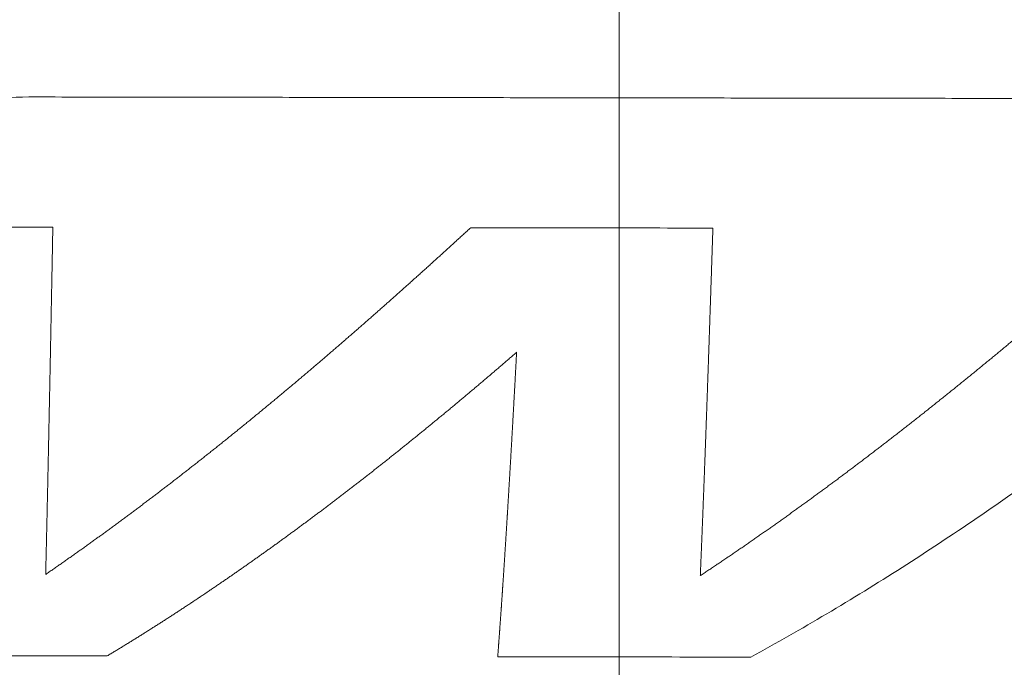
# Model space of a CAD drawing. Header units: millimetres. Extents: x 0 to 594, y 0 to 420.
# Tile 160 of 256: x 304.93 to 310.2, y 257.39 to 260.86. Entities that reach past the tile are written whole.
import ezdxf

# ---------------------------------------------------------------- set-up
doc = ezdxf.new("R2010")
doc.units = ezdxf.units.MM
doc.layers.add('1', color=7, linetype='Continuous', true_color=0xffffff)

msp = doc.modelspace()

# ---------------------------------------------------------------- linework, layer by layer
at = {"layer": '1', "color": 18, "linetype": 'Continuous', "lineweight": 13}
msp.add_line((308.1345, 346.4717), (308.1345, 246.0979), dxfattribs=at)
at = {"layer": '1', "color": 155, "linetype": 'Continuous', "lineweight": 13}
for points, knots in [([(305.0061, 257.0456), (304.916, 257.0458), (304.8255, 257.048), (304.6455, 257.0561), (304.5559, 257.0621), (304.379, 257.0779), (304.2917, 257.0878), (304.1202, 257.1115), (304.036, 257.1253), (303.8714, 257.1568), (303.7911, 257.1746), (303.6352, 257.2141), (303.5596, 257.2358), (303.4143, 257.2831), (303.3444, 257.3088), (303.2111, 257.364), (303.1475, 257.3935), (303.0274, 257.4564), (302.9708, 257.4897), (302.8648, 257.5599), (302.8153, 257.5968), (302.724, 257.6741), (302.682, 257.7144), (302.6056, 257.7983), (302.5712, 257.8419), (302.5101, 257.9318), (302.4833, 257.9782), (302.4375, 258.0737), (302.4184, 258.1228), (302.3879, 258.2232), (302.3765, 258.2746), (302.3614, 258.3793), (302.3577, 258.4326), (302.3579, 258.5409), (302.3619, 258.5958), (302.3776, 258.7067), (302.3892, 258.7627), (302.4202, 258.8753), (302.4395, 258.9319), (302.4857, 259.0452), (302.5126, 259.1019), (302.5741, 259.2148), (302.6086, 259.271), (302.685, 259.3822), (302.727, 259.4372), (302.8184, 259.5452), (302.8678, 259.5982), (302.9738, 259.7014), (303.0303, 259.7517), (303.1503, 259.8486), (303.2137, 259.8953), (303.3468, 259.9843), (303.4165, 260.0267), (303.5616, 260.1063), (303.6371, 260.1435), (303.7927, 260.2122), (303.8729, 260.2436), (304.0373, 260.3001), (304.1215, 260.3251), (304.2929, 260.3682), (304.3802, 260.3864), (304.557, 260.4155), (304.6466, 260.4265), (304.8266, 260.4411), (304.917, 260.4447), (305.0072, 260.4445)], [0, 0, 0, 0, 0.03125, 0.03125, 0.0625, 0.0625, 0.09375, 0.09375, 0.125, 0.125, 0.15625, 0.15625, 0.1875, 0.1875, 0.21875, 0.21875, 0.25, 0.25, 0.28125, 0.28125, 0.3125, 0.3125, 0.34375, 0.34375, 0.375, 0.375, 0.40625, 0.40625, 0.4375, 0.4375, 0.46875, 0.46875, 0.5, 0.5, 0.53125, 0.53125, 0.5625, 0.5625, 0.59375, 0.59375, 0.625, 0.625, 0.65625, 0.65625, 0.6875, 0.6875, 0.71875, 0.71875, 0.75, 0.75, 0.78125, 0.78125, 0.8125, 0.8125, 0.84375, 0.84375, 0.875, 0.875, 0.90625, 0.90625, 0.9375, 0.9375, 0.96875, 0.96875, 1, 1, 1, 1]), ([(305.0072, 260.4445), (305.1983, 260.4442), (305.5805, 260.4437), (306.1538, 260.4428), (306.7271, 260.442), (307.3004, 260.4411), (307.8737, 260.4402), (308.447, 260.4394), (309.0203, 260.4385), (309.5936, 260.4376), (310.1669, 260.4368), (310.7402, 260.4359), (311.3134, 260.435), (311.8867, 260.4342), (312.46, 260.4333), (313.0333, 260.4324), (313.6066, 260.4316), (314.1799, 260.4307), (314.7532, 260.4299), (315.3265, 260.4291), (315.8998, 260.4282), (316.4731, 260.4274), (317.0464, 260.4266), (317.6197, 260.4258), (318.1929, 260.425), (318.7662, 260.4242), (319.3395, 260.4234), (319.9128, 260.4226), (320.4861, 260.4218), (321.0594, 260.4211), (321.6327, 260.4203), (322.206, 260.4196), (322.7793, 260.4189), (323.3526, 260.4182), (323.9259, 260.4175), (324.4992, 260.4168), (325.0724, 260.4162), (325.6457, 260.4155), (326.219, 260.4149), (326.7923, 260.4143), (327.3656, 260.4137), (327.9389, 260.4131), (328.5122, 260.4125), (329.0855, 260.412), (329.6588, 260.4115), (330.2321, 260.4109), (330.8054, 260.4105), (331.3787, 260.41), (331.952, 260.4095), (332.5253, 260.4091), (333.0986, 260.4087), (333.6719, 260.4083), (334.2452, 260.408), (334.8184, 260.4077), (335.3917, 260.4073), (335.965, 260.4071), (336.5383, 260.4068), (337.1116, 260.4066), (337.6849, 260.4064), (338.2582, 260.4062), (338.8315, 260.406), (339.4048, 260.4059), (339.9781, 260.4058), (340.5514, 260.4058), (341.1247, 260.4057), (341.698, 260.4057), (342.2713, 260.4057), (342.6535, 260.4058), (342.8446, 260.4058)], [0, 0, 0, 0, 0.015152, 0.030303, 0.045455, 0.060606, 0.075758, 0.090909, 0.106061, 0.121212, 0.136364, 0.151515, 0.166666, 0.181818, 0.196969, 0.212121, 0.227272, 0.242424, 0.257575, 0.272727, 0.287878, 0.30303, 0.318181, 0.333333, 0.348484, 0.363636, 0.378787, 0.393939, 0.40909, 0.424242, 0.439393, 0.454545, 0.469696, 0.484848, 0.499999, 0.515151, 0.530302, 0.545454, 0.560605, 0.575757, 0.590908, 0.60606, 0.621211, 0.636363, 0.651514, 0.666666, 0.681817, 0.696969, 0.712121, 0.727272, 0.742424, 0.757575, 0.772727, 0.787878, 0.80303, 0.818181, 0.833333, 0.848485, 0.863636, 0.878788, 0.893939, 0.909091, 0.924242, 0.939394, 0.954545, 0.969697, 0.984848, 1, 1, 1, 1]), ([(305.0644, 257.89), (305.0644, 257.8923), (305.0645, 257.8967), (305.0647, 257.9035), (305.0649, 257.9102), (305.065, 257.9169), (305.0652, 257.9237), (305.0653, 257.9304), (305.0655, 257.9372), (305.0657, 257.944), (305.0658, 257.9507), (305.066, 257.9575), (305.0661, 257.9643), (305.0663, 257.9712), (305.0665, 257.978), (305.0666, 257.9848), (305.0668, 257.9917), (305.0669, 257.9986), (305.0671, 258.0054), (305.0673, 258.0123), (305.0674, 258.0192), (305.0676, 258.0261), (305.0677, 258.033), (305.0679, 258.04), (305.0681, 258.0469), (305.0682, 258.0539), (305.0684, 258.0608), (305.0685, 258.0678), (305.0687, 258.0748), (305.0689, 258.0818), (305.069, 258.0888), (305.0692, 258.0958), (305.0693, 258.1028), (305.0695, 258.1098), (305.0697, 258.1169), (305.0698, 258.1239), (305.07, 258.131), (305.0701, 258.1381), (305.0703, 258.1452), (305.0705, 258.1523), (305.0706, 258.1594), (305.0708, 258.1665), (305.0709, 258.1736), (305.0711, 258.1808), (305.0713, 258.1879), (305.0714, 258.1951), (305.0716, 258.2023), (305.0717, 258.2095), (305.0719, 258.2167), (305.0721, 258.2239), (305.0722, 258.2311), (305.0724, 258.2383), (305.0725, 258.2455), (305.0727, 258.2528), (305.0729, 258.2601), (305.073, 258.2673), (305.0732, 258.2746), (305.0733, 258.2819), (305.0735, 258.2892), (305.0737, 258.2965), (305.0738, 258.3038), (305.074, 258.3112), (305.0742, 258.3185), (305.0743, 258.3259), (305.0745, 258.3332), (305.0746, 258.3406), (305.0748, 258.348), (305.075, 258.3554), (305.0751, 258.3628), (305.0753, 258.3702), (305.0754, 258.3776), (305.0756, 258.385), (305.0758, 258.3925), (305.0759, 258.4), (305.0761, 258.4074), (305.0762, 258.4149), (305.0764, 258.4224), (305.0766, 258.4299), (305.0767, 258.4374), (305.0769, 258.4449), (305.077, 258.4524), (305.0772, 258.46), (305.0774, 258.4675), (305.0775, 258.4751), (305.0777, 258.4827), (305.0779, 258.4902), (305.078, 258.4978), (305.0782, 258.5054), (305.0783, 258.513), (305.0785, 258.5207), (305.0787, 258.5283), (305.0788, 258.5359), (305.079, 258.5436), (305.0791, 258.5512), (305.0793, 258.5589), (305.0795, 258.5666), (305.0796, 258.5743), (305.0798, 258.582), (305.0799, 258.5897), (305.0801, 258.5974), (305.0803, 258.6052), (305.0804, 258.6129), (305.0806, 258.6207), (305.0808, 258.6284), (305.0809, 258.6362), (305.0811, 258.644), (305.0812, 258.6518), (305.0814, 258.6596), (305.0816, 258.6674), (305.0817, 258.6752), (305.0819, 258.6831), (305.082, 258.6909), (305.0822, 258.6988), (305.0824, 258.7066), (305.0825, 258.7145), (305.0827, 258.7224), (305.0829, 258.7303), (305.083, 258.7382), (305.0832, 258.7461), (305.0833, 258.754), (305.0835, 258.762), (305.0837, 258.7699), (305.0838, 258.7779), (305.084, 258.7858), (305.0842, 258.7938), (305.0843, 258.8018), (305.0845, 258.8098), (305.0846, 258.8178), (305.0848, 258.8258), (305.085, 258.8338), (305.0851, 258.8419), (305.0853, 258.8499), (305.0855, 258.858), (305.0856, 258.866), (305.0858, 258.8741), (305.0859, 258.8822), (305.0861, 258.8903), (305.0863, 258.8984), (305.0864, 258.9065), (305.0866, 258.9146), (305.0868, 258.9228), (305.0869, 258.9309), (305.0871, 258.9391), (305.0872, 258.9472), (305.0874, 258.9554), (305.0876, 258.9636), (305.0877, 258.9718), (305.0879, 258.98), (305.0881, 258.9882), (305.0882, 258.9964), (305.0884, 259.0046), (305.0886, 259.0129), (305.0887, 259.0211), (305.0889, 259.0294), (305.089, 259.0377), (305.0892, 259.046), (305.0894, 259.0542), (305.0895, 259.0625), (305.0897, 259.0709), (305.0899, 259.0792), (305.09, 259.0875), (305.0902, 259.0958), (305.0904, 259.1042), (305.0905, 259.1125), (305.0907, 259.1209), (305.0908, 259.1293), (305.091, 259.1377), (305.0912, 259.1461), (305.0913, 259.1545), (305.0915, 259.1629), (305.0917, 259.1713), (305.0918, 259.1798), (305.092, 259.1882), (305.0922, 259.1967), (305.0923, 259.2051), (305.0925, 259.2136), (305.0927, 259.2221), (305.0928, 259.2306), (305.093, 259.2391), (305.0932, 259.2476), (305.0933, 259.2561), (305.0935, 259.2646), (305.0936, 259.2732), (305.0938, 259.2817), (305.094, 259.2903), (305.0941, 259.2988), (305.0943, 259.3074), (305.0945, 259.316), (305.0946, 259.3246), (305.0948, 259.3332), (305.095, 259.3418), (305.0951, 259.3505), (305.0953, 259.3591), (305.0955, 259.3677), (305.0956, 259.3764), (305.0958, 259.385), (305.096, 259.3937), (305.0961, 259.4024), (305.0963, 259.4111), (305.0965, 259.4198), (305.0966, 259.4285), (305.0968, 259.4372), (305.097, 259.4459), (305.0971, 259.4547), (305.0973, 259.4634), (305.0975, 259.4722), (305.0976, 259.4809), (305.0978, 259.4897), (305.098, 259.4985), (305.0981, 259.5073), (305.0983, 259.5161), (305.0985, 259.5249), (305.0986, 259.5337), (305.0988, 259.5425), (305.099, 259.5514), (305.0991, 259.5602), (305.0993, 259.5691), (305.0995, 259.578), (305.0996, 259.5868), (305.0998, 259.5957), (305.1, 259.6046), (305.1001, 259.6135), (305.1003, 259.6224), (305.1005, 259.6313), (305.1006, 259.6403), (305.1008, 259.6492), (305.101, 259.6582), (305.1012, 259.6671), (305.1013, 259.6761), (305.1015, 259.6851), (305.1017, 259.694), (305.1018, 259.703), (305.102, 259.712), (305.1022, 259.721), (305.1023, 259.7301), (305.1025, 259.7391), (305.1026, 259.7451), (305.1027, 259.7481)], [0, 0, 0, 0, 0.004255, 0.008511, 0.012766, 0.017021, 0.021276, 0.025532, 0.029787, 0.034042, 0.038298, 0.042553, 0.046808, 0.051063, 0.055319, 0.059574, 0.063829, 0.068085, 0.07234, 0.076595, 0.080851, 0.085106, 0.089361, 0.093617, 0.097872, 0.102127, 0.106383, 0.110638, 0.114894, 0.119149, 0.123404, 0.12766, 0.131915, 0.13617, 0.140426, 0.144681, 0.148937, 0.153192, 0.157447, 0.161703, 0.165958, 0.170214, 0.174469, 0.178724, 0.18298, 0.187235, 0.191491, 0.195746, 0.200002, 0.204257, 0.208512, 0.212768, 0.217023, 0.221279, 0.225534, 0.229789, 0.234045, 0.2383, 0.242556, 0.246811, 0.251066, 0.255322, 0.259577, 0.263833, 0.268088, 0.272344, 0.276599, 0.280854, 0.28511, 0.289365, 0.29362, 0.297876, 0.302131, 0.306387, 0.310642, 0.314897, 0.319153, 0.323408, 0.327664, 0.331919, 0.336174, 0.34043, 0.344685, 0.34894, 0.353196, 0.357451, 0.361706, 0.365962, 0.370217, 0.374473, 0.378728, 0.382983, 0.387239, 0.391494, 0.395749, 0.400005, 0.40426, 0.408515, 0.412771, 0.417026, 0.421281, 0.425537, 0.429792, 0.434047, 0.438302, 0.442558, 0.446813, 0.451068, 0.455324, 0.459579, 0.463834, 0.46809, 0.472345, 0.4766, 0.480856, 0.485111, 0.489366, 0.493621, 0.497877, 0.502132, 0.506387, 0.510643, 0.514898, 0.519153, 0.523409, 0.527664, 0.531919, 0.536174, 0.54043, 0.544685, 0.54894, 0.553196, 0.557451, 0.561706, 0.565962, 0.570217, 0.574472, 0.578727, 0.582983, 0.587238, 0.591493, 0.595749, 0.600004, 0.604259, 0.608515, 0.61277, 0.617025, 0.621281, 0.625536, 0.629791, 0.634046, 0.638302, 0.642557, 0.646812, 0.651068, 0.655323, 0.659578, 0.663834, 0.668089, 0.672344, 0.676599, 0.680855, 0.68511, 0.689365, 0.693621, 0.697876, 0.702131, 0.706386, 0.710642, 0.714897, 0.719152, 0.723408, 0.727663, 0.731918, 0.736173, 0.740429, 0.744684, 0.748939, 0.753195, 0.75745, 0.761705, 0.76596, 0.770216, 0.774471, 0.778726, 0.782981, 0.787237, 0.791492, 0.795747, 0.800003, 0.804258, 0.808513, 0.812768, 0.817024, 0.821279, 0.825534, 0.829789, 0.834045, 0.8383, 0.842555, 0.846811, 0.851066, 0.855321, 0.859576, 0.863832, 0.868087, 0.872342, 0.876597, 0.880853, 0.885108, 0.889363, 0.893618, 0.897874, 0.902129, 0.906384, 0.910639, 0.914895, 0.91915, 0.923405, 0.92766, 0.931916, 0.936171, 0.940426, 0.944681, 0.948937, 0.953192, 0.957447, 0.961703, 0.965958, 0.970213, 0.974468, 0.978724, 0.982979, 0.987234, 0.991489, 0.995745, 1, 1, 1, 1]), ([(307.3402, 259.745), (307.337, 259.742), (307.3305, 259.736), (307.3207, 259.727), (307.3109, 259.7181), (307.3011, 259.7091), (307.2914, 259.7002), (307.2816, 259.6912), (307.2718, 259.6823), (307.2621, 259.6734), (307.2523, 259.6645), (307.2425, 259.6556), (307.2328, 259.6467), (307.223, 259.6378), (307.2133, 259.6289), (307.2035, 259.6201), (307.1938, 259.6112), (307.184, 259.6023), (307.1743, 259.5935), (307.1645, 259.5847), (307.1548, 259.5758), (307.145, 259.567), (307.1353, 259.5582), (307.1255, 259.5494), (307.1158, 259.5406), (307.1061, 259.5318), (307.0963, 259.523), (307.0866, 259.5142), (307.0768, 259.5055), (307.0671, 259.4967), (307.0574, 259.488), (307.0476, 259.4792), (307.0379, 259.4705), (307.0282, 259.4618), (307.0185, 259.4531), (307.0087, 259.4444), (306.999, 259.4357), (306.9893, 259.427), (306.9796, 259.4183), (306.9698, 259.4097), (306.9601, 259.401), (306.9504, 259.3923), (306.9407, 259.3837), (306.931, 259.3751), (306.9213, 259.3664), (306.9116, 259.3578), (306.9018, 259.3492), (306.8921, 259.3406), (306.8824, 259.332), (306.8727, 259.3234), (306.863, 259.3149), (306.8533, 259.3063), (306.8436, 259.2977), (306.8339, 259.2892), (306.8242, 259.2807), (306.8145, 259.2721), (306.8048, 259.2636), (306.7951, 259.2551), (306.7854, 259.2466), (306.7757, 259.2381), (306.766, 259.2296), (306.7563, 259.2211), (306.7466, 259.2127), (306.7369, 259.2042), (306.7272, 259.1958), (306.7175, 259.1873), (306.7079, 259.1789), (306.6982, 259.1705), (306.6885, 259.1621), (306.6788, 259.1537), (306.6691, 259.1453), (306.6594, 259.1369), (306.6497, 259.1285), (306.6401, 259.1201), (306.6304, 259.1118), (306.6207, 259.1034), (306.611, 259.0951), (306.6013, 259.0868), (306.5917, 259.0784), (306.582, 259.0701), (306.5723, 259.0618), (306.5626, 259.0535), (306.553, 259.0452), (306.5433, 259.037), (306.5336, 259.0287), (306.5239, 259.0205), (306.5143, 259.0122), (306.5046, 259.004), (306.4949, 258.9957), (306.4852, 258.9875), (306.4756, 258.9793), (306.4659, 258.9711), (306.4562, 258.9629), (306.4466, 258.9547), (306.4369, 258.9466), (306.4272, 258.9384), (306.4176, 258.9303), (306.4079, 258.9221), (306.3982, 258.914), (306.3886, 258.9059), (306.3789, 258.8978), (306.3692, 258.8897), (306.3596, 258.8816), (306.3499, 258.8735), (306.3403, 258.8654), (306.3306, 258.8573), (306.3209, 258.8493), (306.3113, 258.8412), (306.3016, 258.8332), (306.292, 258.8252), (306.2823, 258.8172), (306.2726, 258.8092), (306.263, 258.8012), (306.2533, 258.7932), (306.2437, 258.7852), (306.234, 258.7772), (306.2244, 258.7693), (306.2147, 258.7613), (306.205, 258.7534), (306.1954, 258.7455), (306.1857, 258.7375), (306.1761, 258.7296), (306.1664, 258.7217), (306.1568, 258.7138), (306.1471, 258.706), (306.1375, 258.6981), (306.1278, 258.6902), (306.1182, 258.6824), (306.1085, 258.6746), (306.0988, 258.6667), (306.0892, 258.6589), (306.0795, 258.6511), (306.0699, 258.6433), (306.0602, 258.6355), (306.0506, 258.6278), (306.0409, 258.62), (306.0313, 258.6122), (306.0216, 258.6045), (306.012, 258.5967), (306.0023, 258.589), (305.9927, 258.5813), (305.983, 258.5736), (305.9734, 258.5659), (305.9637, 258.5582), (305.9541, 258.5505), (305.9444, 258.5429), (305.9348, 258.5352), (305.9251, 258.5276), (305.9154, 258.5199), (305.9058, 258.5123), (305.8961, 258.5047), (305.8865, 258.4971), (305.8768, 258.4895), (305.8672, 258.4819), (305.8575, 258.4744), (305.8479, 258.4668), (305.8382, 258.4593), (305.8286, 258.4517), (305.8189, 258.4442), (305.8093, 258.4367), (305.7996, 258.4292), (305.79, 258.4217), (305.7803, 258.4142), (305.7707, 258.4067), (305.761, 258.3992), (305.7513, 258.3918), (305.7417, 258.3843), (305.732, 258.3769), (305.7224, 258.3695), (305.7127, 258.362), (305.7031, 258.3546), (305.6934, 258.3472), (305.6837, 258.3399), (305.6741, 258.3325), (305.6644, 258.3251), (305.6548, 258.3178), (305.6451, 258.3104), (305.6355, 258.3031), (305.6258, 258.2958), (305.6161, 258.2885), (305.6065, 258.2812), (305.5968, 258.2739), (305.5872, 258.2666), (305.5775, 258.2594), (305.5678, 258.2521), (305.5582, 258.2449), (305.5485, 258.2376), (305.5388, 258.2304), (305.5292, 258.2232), (305.5195, 258.216), (305.5098, 258.2088), (305.5002, 258.2016), (305.4905, 258.1945), (305.4808, 258.1873), (305.4712, 258.1802), (305.4615, 258.173), (305.4518, 258.1659), (305.4422, 258.1588), (305.4325, 258.1517), (305.4228, 258.1446), (305.4131, 258.1375), (305.4035, 258.1304), (305.3938, 258.1234), (305.3841, 258.1163), (305.3745, 258.1093), (305.3648, 258.1023), (305.3551, 258.0953), (305.3454, 258.0883), (305.3357, 258.0813), (305.3261, 258.0743), (305.3164, 258.0673), (305.3067, 258.0604), (305.297, 258.0534), (305.2873, 258.0465), (305.2777, 258.0396), (305.268, 258.0326), (305.2583, 258.0257), (305.2486, 258.0188), (305.2389, 258.012), (305.2292, 258.0051), (305.2195, 257.9982), (305.2098, 257.9914), (305.2002, 257.9846), (305.1905, 257.9777), (305.1808, 257.9709), (305.1711, 257.9641), (305.1614, 257.9573), (305.1517, 257.9505), (305.142, 257.9438), (305.1323, 257.937), (305.1226, 257.9303), (305.1129, 257.9235), (305.1032, 257.9168), (305.0935, 257.9101), (305.0838, 257.9034), (305.0741, 257.8967), (305.0676, 257.8923), (305.0644, 257.89)], [0, 0, 0, 0, 0.004255, 0.008511, 0.012766, 0.017021, 0.021276, 0.025532, 0.029787, 0.034042, 0.038298, 0.042553, 0.046808, 0.051063, 0.055319, 0.059574, 0.063829, 0.068084, 0.07234, 0.076595, 0.08085, 0.085105, 0.089361, 0.093616, 0.097871, 0.102126, 0.106382, 0.110637, 0.114892, 0.119147, 0.123403, 0.127658, 0.131913, 0.136168, 0.140424, 0.144679, 0.148934, 0.153189, 0.157445, 0.1617, 0.165955, 0.17021, 0.174466, 0.178721, 0.182976, 0.187232, 0.191487, 0.195742, 0.199997, 0.204253, 0.208508, 0.212763, 0.217018, 0.221274, 0.225529, 0.229784, 0.23404, 0.238295, 0.24255, 0.246805, 0.251061, 0.255316, 0.259571, 0.263827, 0.268082, 0.272337, 0.276593, 0.280848, 0.285103, 0.289358, 0.293614, 0.297869, 0.302124, 0.30638, 0.310635, 0.31489, 0.319146, 0.323401, 0.327656, 0.331912, 0.336167, 0.340422, 0.344678, 0.348933, 0.353188, 0.357444, 0.361699, 0.365954, 0.37021, 0.374465, 0.37872, 0.382976, 0.387231, 0.391486, 0.395742, 0.399997, 0.404252, 0.408508, 0.412763, 0.417018, 0.421274, 0.425529, 0.429784, 0.43404, 0.438295, 0.44255, 0.446806, 0.451061, 0.455316, 0.459572, 0.463827, 0.468082, 0.472338, 0.476593, 0.480848, 0.485104, 0.489359, 0.493614, 0.49787, 0.502125, 0.50638, 0.510636, 0.514891, 0.519146, 0.523402, 0.527657, 0.531913, 0.536168, 0.540423, 0.544679, 0.548934, 0.553189, 0.557445, 0.5617, 0.565955, 0.570211, 0.574466, 0.578721, 0.582977, 0.587232, 0.591487, 0.595743, 0.599998, 0.604253, 0.608509, 0.612764, 0.61702, 0.621275, 0.62553, 0.629786, 0.634041, 0.638296, 0.642552, 0.646807, 0.651062, 0.655318, 0.659573, 0.663829, 0.668084, 0.672339, 0.676595, 0.68085, 0.685105, 0.689361, 0.693616, 0.697871, 0.702127, 0.706382, 0.710638, 0.714893, 0.719148, 0.723404, 0.727659, 0.731914, 0.73617, 0.740425, 0.74468, 0.748936, 0.753191, 0.757447, 0.761702, 0.765957, 0.770213, 0.774468, 0.778723, 0.782979, 0.787234, 0.791489, 0.795745, 0.8, 0.804256, 0.808511, 0.812766, 0.817022, 0.821277, 0.825532, 0.829788, 0.834043, 0.838298, 0.842554, 0.846809, 0.851064, 0.85532, 0.859575, 0.86383, 0.868086, 0.872341, 0.876596, 0.880852, 0.885107, 0.889362, 0.893618, 0.897873, 0.902128, 0.906384, 0.910639, 0.914894, 0.919149, 0.923405, 0.92766, 0.931915, 0.936171, 0.940426, 0.944681, 0.948937, 0.953192, 0.957447, 0.961702, 0.965958, 0.970213, 0.974468, 0.978724, 0.982979, 0.987234, 0.991489, 0.995745, 1, 1, 1, 1]), ([(308.5699, 257.8833), (308.57, 257.8856), (308.5702, 257.89), (308.5705, 257.8968), (308.5707, 257.9035), (308.571, 257.9102), (308.5713, 257.917), (308.5716, 257.9237), (308.5719, 257.9305), (308.5722, 257.9373), (308.5724, 257.9441), (308.5727, 257.9509), (308.573, 257.9577), (308.5733, 257.9645), (308.5736, 257.9713), (308.5739, 257.9782), (308.5742, 257.985), (308.5744, 257.9919), (308.5747, 257.9988), (308.575, 258.0057), (308.5753, 258.0126), (308.5756, 258.0195), (308.5759, 258.0264), (308.5761, 258.0333), (308.5764, 258.0403), (308.5767, 258.0472), (308.577, 258.0542), (308.5773, 258.0612), (308.5776, 258.0682), (308.5778, 258.0752), (308.5781, 258.0822), (308.5784, 258.0892), (308.5787, 258.0962), (308.579, 258.1033), (308.5793, 258.1103), (308.5796, 258.1174), (308.5798, 258.1245), (308.5801, 258.1315), (308.5804, 258.1386), (308.5807, 258.1457), (308.581, 258.1528), (308.5813, 258.16), (308.5815, 258.1671), (308.5818, 258.1743), (308.5821, 258.1814), (308.5824, 258.1886), (308.5827, 258.1958), (308.583, 258.203), (308.5832, 258.2102), (308.5835, 258.2174), (308.5838, 258.2246), (308.5841, 258.2318), (308.5844, 258.2391), (308.5847, 258.2463), (308.5849, 258.2536), (308.5852, 258.2608), (308.5855, 258.2681), (308.5858, 258.2754), (308.5861, 258.2827), (308.5864, 258.2901), (308.5866, 258.2974), (308.5869, 258.3047), (308.5872, 258.3121), (308.5875, 258.3194), (308.5878, 258.3268), (308.5881, 258.3342), (308.5884, 258.3416), (308.5886, 258.349), (308.5889, 258.3564), (308.5892, 258.3638), (308.5895, 258.3712), (308.5898, 258.3787), (308.5901, 258.3861), (308.5903, 258.3936), (308.5906, 258.401), (308.5909, 258.4085), (308.5912, 258.416), (308.5915, 258.4235), (308.5918, 258.431), (308.592, 258.4386), (308.5923, 258.4461), (308.5926, 258.4536), (308.5929, 258.4612), (308.5932, 258.4688), (308.5935, 258.4763), (308.5938, 258.4839), (308.594, 258.4915), (308.5943, 258.4991), (308.5946, 258.5067), (308.5949, 258.5144), (308.5952, 258.522), (308.5955, 258.5297), (308.5957, 258.5373), (308.596, 258.545), (308.5963, 258.5527), (308.5966, 258.5604), (308.5969, 258.5681), (308.5972, 258.5758), (308.5974, 258.5835), (308.5977, 258.5912), (308.598, 258.599), (308.5983, 258.6067), (308.5986, 258.6145), (308.5989, 258.6222), (308.5992, 258.63), (308.5994, 258.6378), (308.5997, 258.6456), (308.6, 258.6534), (308.6003, 258.6612), (308.6006, 258.6691), (308.6009, 258.6769), (308.6012, 258.6848), (308.6014, 258.6926), (308.6017, 258.7005), (308.602, 258.7084), (308.6023, 258.7163), (308.6026, 258.7242), (308.6029, 258.7321), (308.6031, 258.74), (308.6034, 258.7479), (308.6037, 258.7559), (308.604, 258.7638), (308.6043, 258.7718), (308.6046, 258.7798), (308.6049, 258.7877), (308.6051, 258.7957), (308.6054, 258.8037), (308.6057, 258.8118), (308.606, 258.8198), (308.6063, 258.8278), (308.6066, 258.8359), (308.6069, 258.8439), (308.6071, 258.852), (308.6074, 258.86), (308.6077, 258.8681), (308.608, 258.8762), (308.6083, 258.8843), (308.6086, 258.8924), (308.6089, 258.9005), (308.6091, 258.9087), (308.6094, 258.9168), (308.6097, 258.925), (308.61, 258.9331), (308.6103, 258.9413), (308.6106, 258.9495), (308.6109, 258.9577), (308.6112, 258.9659), (308.6114, 258.9741), (308.6117, 258.9823), (308.612, 258.9905), (308.6123, 258.9988), (308.6126, 259.007), (308.6129, 259.0153), (308.6132, 259.0236), (308.6135, 259.0318), (308.6137, 259.0401), (308.614, 259.0484), (308.6143, 259.0567), (308.6146, 259.065), (308.6149, 259.0734), (308.6152, 259.0817), (308.6155, 259.0901), (308.6158, 259.0984), (308.616, 259.1068), (308.6163, 259.1152), (308.6166, 259.1235), (308.6169, 259.1319), (308.6172, 259.1403), (308.6175, 259.1488), (308.6178, 259.1572), (308.6181, 259.1656), (308.6183, 259.1741), (308.6186, 259.1825), (308.6189, 259.191), (308.6192, 259.1994), (308.6195, 259.2079), (308.6198, 259.2164), (308.6201, 259.2249), (308.6204, 259.2334), (308.6207, 259.2419), (308.6209, 259.2505), (308.6212, 259.259), (308.6215, 259.2676), (308.6218, 259.2761), (308.6221, 259.2847), (308.6224, 259.2933), (308.6227, 259.3018), (308.623, 259.3104), (308.6233, 259.319), (308.6235, 259.3277), (308.6238, 259.3363), (308.6241, 259.3449), (308.6244, 259.3536), (308.6247, 259.3622), (308.625, 259.3709), (308.6253, 259.3795), (308.6256, 259.3882), (308.6259, 259.3969), (308.6262, 259.4056), (308.6265, 259.4143), (308.6267, 259.423), (308.627, 259.4318), (308.6273, 259.4405), (308.6276, 259.4492), (308.6279, 259.458), (308.6282, 259.4668), (308.6285, 259.4755), (308.6288, 259.4843), (308.6291, 259.4931), (308.6294, 259.5019), (308.6297, 259.5107), (308.6299, 259.5195), (308.6302, 259.5284), (308.6305, 259.5372), (308.6308, 259.546), (308.6311, 259.5549), (308.6314, 259.5638), (308.6317, 259.5726), (308.632, 259.5815), (308.6323, 259.5904), (308.6326, 259.5993), (308.6329, 259.6082), (308.6332, 259.6172), (308.6335, 259.6261), (308.6338, 259.635), (308.634, 259.644), (308.6343, 259.6529), (308.6346, 259.6619), (308.6349, 259.6709), (308.6352, 259.6799), (308.6355, 259.6888), (308.6358, 259.6978), (308.6361, 259.7069), (308.6364, 259.7159), (308.6367, 259.7249), (308.637, 259.7339), (308.6372, 259.74), (308.6373, 259.743)], [0, 0, 0, 0, 0.004255, 0.008511, 0.012766, 0.017021, 0.021276, 0.025532, 0.029787, 0.034042, 0.038298, 0.042553, 0.046808, 0.051063, 0.055319, 0.059574, 0.063829, 0.068085, 0.07234, 0.076595, 0.080851, 0.085106, 0.089361, 0.093617, 0.097872, 0.102127, 0.106383, 0.110638, 0.114894, 0.119149, 0.123404, 0.12766, 0.131915, 0.13617, 0.140426, 0.144681, 0.148937, 0.153192, 0.157447, 0.161703, 0.165958, 0.170214, 0.174469, 0.178724, 0.18298, 0.187235, 0.191491, 0.195746, 0.200002, 0.204257, 0.208512, 0.212768, 0.217023, 0.221279, 0.225534, 0.229789, 0.234045, 0.2383, 0.242556, 0.246811, 0.251066, 0.255322, 0.259577, 0.263833, 0.268088, 0.272343, 0.276599, 0.280854, 0.28511, 0.289365, 0.29362, 0.297876, 0.302131, 0.306387, 0.310642, 0.314897, 0.319153, 0.323408, 0.327664, 0.331919, 0.336174, 0.34043, 0.344685, 0.34894, 0.353196, 0.357451, 0.361706, 0.365962, 0.370217, 0.374473, 0.378728, 0.382983, 0.387239, 0.391494, 0.395749, 0.400005, 0.40426, 0.408515, 0.412771, 0.417026, 0.421281, 0.425537, 0.429792, 0.434047, 0.438302, 0.442558, 0.446813, 0.451068, 0.455324, 0.459579, 0.463834, 0.46809, 0.472345, 0.4766, 0.480856, 0.485111, 0.489366, 0.493621, 0.497877, 0.502132, 0.506387, 0.510643, 0.514898, 0.519153, 0.523409, 0.527664, 0.531919, 0.536174, 0.54043, 0.544685, 0.54894, 0.553196, 0.557451, 0.561706, 0.565962, 0.570217, 0.574472, 0.578727, 0.582983, 0.587238, 0.591493, 0.595749, 0.600004, 0.604259, 0.608515, 0.61277, 0.617025, 0.621281, 0.625536, 0.629791, 0.634046, 0.638302, 0.642557, 0.646812, 0.651068, 0.655323, 0.659578, 0.663833, 0.668089, 0.672344, 0.676599, 0.680855, 0.68511, 0.689365, 0.693621, 0.697876, 0.702131, 0.706386, 0.710642, 0.714897, 0.719152, 0.723408, 0.727663, 0.731918, 0.736173, 0.740429, 0.744684, 0.748939, 0.753195, 0.75745, 0.761705, 0.76596, 0.770216, 0.774471, 0.778726, 0.782981, 0.787237, 0.791492, 0.795747, 0.800003, 0.804258, 0.808513, 0.812768, 0.817024, 0.821279, 0.825534, 0.829789, 0.834045, 0.8383, 0.842555, 0.846811, 0.851066, 0.855321, 0.859576, 0.863832, 0.868087, 0.872342, 0.876597, 0.880853, 0.885108, 0.889363, 0.893618, 0.897874, 0.902129, 0.906384, 0.910639, 0.914895, 0.91915, 0.923405, 0.92766, 0.931916, 0.936171, 0.940426, 0.944681, 0.948937, 0.953192, 0.957447, 0.961703, 0.965958, 0.970213, 0.974468, 0.978724, 0.982979, 0.987234, 0.991489, 0.995745, 1, 1, 1, 1]), ([(310.94, 259.7398), (310.9366, 259.7368), (310.9298, 259.7308), (310.9196, 259.7218), (310.9094, 259.7128), (310.8993, 259.7039), (310.8891, 259.6949), (310.8789, 259.686), (310.8687, 259.677), (310.8586, 259.6681), (310.8484, 259.6592), (310.8383, 259.6503), (310.8281, 259.6414), (310.8179, 259.6325), (310.8078, 259.6236), (310.7976, 259.6147), (310.7875, 259.6059), (310.7773, 259.597), (310.7672, 259.5881), (310.757, 259.5793), (310.7469, 259.5705), (310.7367, 259.5616), (310.7266, 259.5528), (310.7164, 259.544), (310.7063, 259.5352), (310.6961, 259.5264), (310.686, 259.5176), (310.6759, 259.5088), (310.6657, 259.5001), (310.6556, 259.4913), (310.6455, 259.4826), (310.6353, 259.4738), (310.6252, 259.4651), (310.6151, 259.4563), (310.6049, 259.4476), (310.5948, 259.4389), (310.5847, 259.4302), (310.5746, 259.4215), (310.5645, 259.4128), (310.5543, 259.4042), (310.5442, 259.3955), (310.5341, 259.3868), (310.524, 259.3782), (310.5139, 259.3695), (310.5037, 259.3609), (310.4936, 259.3523), (310.4835, 259.3437), (310.4734, 259.3351), (310.4633, 259.3265), (310.4532, 259.3179), (310.4431, 259.3093), (310.433, 259.3007), (310.4229, 259.2922), (310.4128, 259.2836), (310.4027, 259.2751), (310.3926, 259.2665), (310.3825, 259.258), (310.3724, 259.2495), (310.3623, 259.241), (310.3522, 259.2325), (310.3421, 259.224), (310.332, 259.2155), (310.3219, 259.207), (310.3118, 259.1985), (310.3017, 259.1901), (310.2916, 259.1816), (310.2815, 259.1732), (310.2714, 259.1648), (310.2613, 259.1564), (310.2513, 259.1479), (310.2412, 259.1395), (310.2311, 259.1311), (310.221, 259.1228), (310.2109, 259.1144), (310.2008, 259.106), (310.1908, 259.0977), (310.1807, 259.0893), (310.1706, 259.081), (310.1605, 259.0727), (310.1504, 259.0643), (310.1404, 259.056), (310.1303, 259.0477), (310.1202, 259.0394), (310.1101, 259.0312), (310.1001, 259.0229), (310.09, 259.0146), (310.0799, 259.0064), (310.0698, 258.9981), (310.0598, 258.9899), (310.0497, 258.9817), (310.0396, 258.9734), (310.0296, 258.9652), (310.0195, 258.957), (310.0094, 258.9489), (309.9993, 258.9407), (309.9893, 258.9325), (309.9792, 258.9243), (309.9691, 258.9162), (309.9591, 258.9081), (309.949, 258.8999), (309.939, 258.8918), (309.9289, 258.8837), (309.9188, 258.8756), (309.9088, 258.8675), (309.8987, 258.8594), (309.8886, 258.8514), (309.8786, 258.8433), (309.8685, 258.8352), (309.8585, 258.8272), (309.8484, 258.8192), (309.8383, 258.8111), (309.8283, 258.8031), (309.8182, 258.7951), (309.8082, 258.7871), (309.7981, 258.7791), (309.788, 258.7712), (309.778, 258.7632), (309.7679, 258.7553), (309.7579, 258.7473), (309.7478, 258.7394), (309.7378, 258.7314), (309.7277, 258.7235), (309.7177, 258.7156), (309.7076, 258.7077), (309.6975, 258.6999), (309.6875, 258.692), (309.6774, 258.6841), (309.6674, 258.6763), (309.6573, 258.6684), (309.6473, 258.6606), (309.6372, 258.6528), (309.6272, 258.6449), (309.6171, 258.6371), (309.6071, 258.6293), (309.597, 258.6216), (309.587, 258.6138), (309.5769, 258.606), (309.5668, 258.5983), (309.5568, 258.5905), (309.5467, 258.5828), (309.5367, 258.5751), (309.5266, 258.5674), (309.5166, 258.5597), (309.5065, 258.552), (309.4965, 258.5443), (309.4864, 258.5366), (309.4764, 258.529), (309.4663, 258.5213), (309.4563, 258.5137), (309.4462, 258.506), (309.4362, 258.4984), (309.4261, 258.4908), (309.4161, 258.4832), (309.406, 258.4756), (309.3959, 258.468), (309.3859, 258.4605), (309.3758, 258.4529), (309.3658, 258.4454), (309.3557, 258.4378), (309.3457, 258.4303), (309.3356, 258.4228), (309.3256, 258.4153), (309.3155, 258.4078), (309.3055, 258.4003), (309.2954, 258.3928), (309.2853, 258.3854), (309.2753, 258.3779), (309.2652, 258.3705), (309.2552, 258.3631), (309.2451, 258.3556), (309.2351, 258.3482), (309.225, 258.3408), (309.2149, 258.3334), (309.2049, 258.3261), (309.1948, 258.3187), (309.1848, 258.3113), (309.1747, 258.304), (309.1646, 258.2967), (309.1546, 258.2893), (309.1445, 258.282), (309.1345, 258.2747), (309.1244, 258.2674), (309.1143, 258.2601), (309.1043, 258.2529), (309.0942, 258.2456), (309.0842, 258.2384), (309.0741, 258.2311), (309.064, 258.2239), (309.054, 258.2167), (309.0439, 258.2095), (309.0338, 258.2023), (309.0238, 258.1951), (309.0137, 258.1879), (309.0036, 258.1808), (308.9935, 258.1736), (308.9835, 258.1665), (308.9734, 258.1594), (308.9633, 258.1522), (308.9533, 258.1451), (308.9432, 258.138), (308.9331, 258.1309), (308.923, 258.1239), (308.913, 258.1168), (308.9029, 258.1098), (308.8928, 258.1027), (308.8827, 258.0957), (308.8727, 258.0887), (308.8626, 258.0817), (308.8525, 258.0747), (308.8424, 258.0677), (308.8323, 258.0607), (308.8223, 258.0537), (308.8122, 258.0468), (308.8021, 258.0399), (308.792, 258.0329), (308.7819, 258.026), (308.7718, 258.0191), (308.7617, 258.0122), (308.7517, 258.0053), (308.7416, 257.9984), (308.7315, 257.9916), (308.7214, 257.9847), (308.7113, 257.9779), (308.7012, 257.9711), (308.6911, 257.9643), (308.681, 257.9574), (308.6709, 257.9507), (308.6608, 257.9439), (308.6507, 257.9371), (308.6406, 257.9303), (308.6305, 257.9236), (308.6204, 257.9169), (308.6103, 257.9101), (308.6002, 257.9034), (308.5901, 257.8967), (308.58, 257.89), (308.5733, 257.8856), (308.5699, 257.8833)], [0, 0, 0, 0, 0.004255, 0.008511, 0.012766, 0.017021, 0.021276, 0.025532, 0.029787, 0.034042, 0.038298, 0.042553, 0.046808, 0.051063, 0.055319, 0.059574, 0.063829, 0.068084, 0.07234, 0.076595, 0.08085, 0.085105, 0.089361, 0.093616, 0.097871, 0.102126, 0.106382, 0.110637, 0.114892, 0.119147, 0.123403, 0.127658, 0.131913, 0.136168, 0.140424, 0.144679, 0.148934, 0.15319, 0.157445, 0.1617, 0.165955, 0.170211, 0.174466, 0.178721, 0.182976, 0.187232, 0.191487, 0.195742, 0.199997, 0.204253, 0.208508, 0.212763, 0.217019, 0.221274, 0.225529, 0.229784, 0.23404, 0.238295, 0.24255, 0.246806, 0.251061, 0.255316, 0.259571, 0.263827, 0.268082, 0.272337, 0.276593, 0.280848, 0.285103, 0.289359, 0.293614, 0.297869, 0.302124, 0.30638, 0.310635, 0.31489, 0.319146, 0.323401, 0.327656, 0.331912, 0.336167, 0.340422, 0.344678, 0.348933, 0.353188, 0.357444, 0.361699, 0.365954, 0.37021, 0.374465, 0.37872, 0.382976, 0.387231, 0.391486, 0.395742, 0.399997, 0.404252, 0.408508, 0.412763, 0.417018, 0.421274, 0.425529, 0.429784, 0.43404, 0.438295, 0.44255, 0.446806, 0.451061, 0.455316, 0.459572, 0.463827, 0.468082, 0.472338, 0.476593, 0.480849, 0.485104, 0.489359, 0.493615, 0.49787, 0.502125, 0.506381, 0.510636, 0.514891, 0.519147, 0.523402, 0.527657, 0.531913, 0.536168, 0.540423, 0.544679, 0.548934, 0.553189, 0.557445, 0.5617, 0.565955, 0.570211, 0.574466, 0.578722, 0.582977, 0.587232, 0.591488, 0.595743, 0.599998, 0.604254, 0.608509, 0.612764, 0.61702, 0.621275, 0.62553, 0.629786, 0.634041, 0.638297, 0.642552, 0.646807, 0.651063, 0.655318, 0.659573, 0.663829, 0.668084, 0.672339, 0.676595, 0.68085, 0.685106, 0.689361, 0.693616, 0.697872, 0.702127, 0.706382, 0.710638, 0.714893, 0.719148, 0.723404, 0.727659, 0.731915, 0.73617, 0.740425, 0.744681, 0.748936, 0.753191, 0.757447, 0.761702, 0.765957, 0.770213, 0.774468, 0.778724, 0.782979, 0.787234, 0.79149, 0.795745, 0.8, 0.804256, 0.808511, 0.812766, 0.817022, 0.821277, 0.825532, 0.829788, 0.834043, 0.838298, 0.842554, 0.846809, 0.851064, 0.85532, 0.859575, 0.86383, 0.868086, 0.872341, 0.876596, 0.880852, 0.885107, 0.889362, 0.893618, 0.897873, 0.902128, 0.906384, 0.910639, 0.914894, 0.91915, 0.923405, 0.92766, 0.931915, 0.936171, 0.940426, 0.944681, 0.948937, 0.953192, 0.957447, 0.961702, 0.965958, 0.970213, 0.974468, 0.978724, 0.982979, 0.987234, 0.991489, 0.995745, 1, 1, 1, 1]), ([(308.8408, 257.4472), (308.9766, 257.5215), (309.1118, 257.5988), (309.3815, 257.7588), (309.516, 257.8416), (309.7844, 258.0128), (309.9183, 258.1011), (310.1859, 258.2831), (310.3195, 258.3767), (310.5867, 258.5689), (310.7203, 258.6676), (310.9876, 258.8696), (311.1213, 258.973), (311.3891, 259.1843), (311.5233, 259.2921), (311.7922, 259.512), (311.9269, 259.624), (312.0621, 259.7379)], [0, 0, 0, 0, 0.125, 0.125, 0.25, 0.25, 0.375, 0.375, 0.5, 0.5, 0.625, 0.625, 0.75, 0.75, 0.875, 0.875, 1, 1, 1, 1]), ([(305.394, 257.4537), (305.3971, 257.4556), (305.4034, 257.4594), (305.4129, 257.4651), (305.4223, 257.4708), (305.4318, 257.4765), (305.4412, 257.4823), (305.4506, 257.488), (305.4601, 257.4938), (305.4695, 257.4995), (305.4789, 257.5053), (305.4884, 257.5111), (305.4978, 257.5169), (305.5072, 257.5227), (305.5167, 257.5285), (305.5261, 257.5343), (305.5355, 257.5402), (305.5449, 257.546), (305.5543, 257.5519), (305.5637, 257.5578), (305.5732, 257.5636), (305.5826, 257.5695), (305.592, 257.5754), (305.6014, 257.5814), (305.6108, 257.5873), (305.6202, 257.5932), (305.6296, 257.5992), (305.639, 257.6051), (305.6484, 257.6111), (305.6578, 257.6171), (305.6672, 257.6231), (305.6766, 257.6291), (305.686, 257.6351), (305.6954, 257.6411), (305.7048, 257.6472), (305.7142, 257.6532), (305.7236, 257.6593), (305.733, 257.6653), (305.7423, 257.6714), (305.7517, 257.6775), (305.7611, 257.6836), (305.7705, 257.6897), (305.7799, 257.6958), (305.7893, 257.702), (305.7986, 257.7081), (305.808, 257.7143), (305.8174, 257.7205), (305.8268, 257.7266), (305.8361, 257.7328), (305.8455, 257.739), (305.8549, 257.7452), (305.8642, 257.7515), (305.8736, 257.7577), (305.883, 257.7639), (305.8923, 257.7702), (305.9017, 257.7764), (305.9111, 257.7827), (305.9204, 257.789), (305.9298, 257.7953), (305.9391, 257.8016), (305.9485, 257.8079), (305.9578, 257.8143), (305.9672, 257.8206), (305.9765, 257.827), (305.9859, 257.8333), (305.9952, 257.8397), (306.0046, 257.8461), (306.0139, 257.8525), (306.0233, 257.8589), (306.0326, 257.8653), (306.042, 257.8717), (306.0513, 257.8781), (306.0607, 257.8846), (306.07, 257.891), (306.0793, 257.8975), (306.0887, 257.904), (306.098, 257.9105), (306.1074, 257.917), (306.1167, 257.9235), (306.126, 257.93), (306.1354, 257.9365), (306.1447, 257.9431), (306.154, 257.9496), (306.1634, 257.9562), (306.1727, 257.9628), (306.182, 257.9694), (306.1913, 257.976), (306.2007, 257.9826), (306.21, 257.9892), (306.2193, 257.9958), (306.2286, 258.0024), (306.238, 258.0091), (306.2473, 258.0157), (306.2566, 258.0224), (306.2659, 258.0291), (306.2752, 258.0358), (306.2846, 258.0425), (306.2939, 258.0492), (306.3032, 258.0559), (306.3125, 258.0626), (306.3218, 258.0694), (306.3311, 258.0761), (306.3405, 258.0829), (306.3498, 258.0897), (306.3591, 258.0965), (306.3684, 258.1033), (306.3777, 258.1101), (306.387, 258.1169), (306.3963, 258.1237), (306.4056, 258.1305), (306.4149, 258.1374), (306.4242, 258.1442), (306.4336, 258.1511), (306.4429, 258.158), (306.4522, 258.1649), (306.4615, 258.1718), (306.4708, 258.1787), (306.4801, 258.1856), (306.4894, 258.1925), (306.4987, 258.1994), (306.508, 258.2064), (306.5173, 258.2134), (306.5266, 258.2203), (306.5359, 258.2273), (306.5452, 258.2343), (306.5545, 258.2413), (306.5638, 258.2483), (306.5731, 258.2553), (306.5824, 258.2623), (306.5917, 258.2694), (306.601, 258.2764), (306.6103, 258.2835), (306.6196, 258.2906), (306.6289, 258.2976), (306.6382, 258.3047), (306.6475, 258.3118), (306.6567, 258.3189), (306.666, 258.3261), (306.6753, 258.3332), (306.6846, 258.3403), (306.6939, 258.3475), (306.7032, 258.3546), (306.7125, 258.3618), (306.7218, 258.369), (306.7311, 258.3762), (306.7404, 258.3834), (306.7497, 258.3906), (306.759, 258.3978), (306.7683, 258.405), (306.7775, 258.4123), (306.7868, 258.4195), (306.7961, 258.4268), (306.8054, 258.434), (306.8147, 258.4413), (306.824, 258.4486), (306.8333, 258.4559), (306.8426, 258.4632), (306.8519, 258.4705), (306.8612, 258.4778), (306.8704, 258.4852), (306.8797, 258.4925), (306.889, 258.4999), (306.8983, 258.5072), (306.9076, 258.5146), (306.9169, 258.522), (306.9262, 258.5294), (306.9355, 258.5368), (306.9448, 258.5442), (306.954, 258.5516), (306.9633, 258.5591), (306.9726, 258.5665), (306.9819, 258.574), (306.9912, 258.5814), (307.0005, 258.5889), (307.0098, 258.5964), (307.0191, 258.6039), (307.0283, 258.6114), (307.0376, 258.6189), (307.0469, 258.6264), (307.0562, 258.6339), (307.0655, 258.6414), (307.0748, 258.649), (307.0841, 258.6566), (307.0934, 258.6641), (307.1027, 258.6717), (307.1119, 258.6793), (307.1212, 258.6869), (307.1305, 258.6945), (307.1398, 258.7021), (307.1491, 258.7097), (307.1584, 258.7173), (307.1677, 258.725), (307.177, 258.7326), (307.1863, 258.7403), (307.1956, 258.748), (307.2049, 258.7556), (307.2142, 258.7633), (307.2234, 258.771), (307.2327, 258.7787), (307.242, 258.7864), (307.2513, 258.7942), (307.2606, 258.8019), (307.2699, 258.8096), (307.2792, 258.8174), (307.2885, 258.8252), (307.2978, 258.8329), (307.3071, 258.8407), (307.3164, 258.8485), (307.3257, 258.8563), (307.335, 258.8641), (307.3443, 258.8719), (307.3536, 258.8797), (307.3629, 258.8876), (307.3722, 258.8954), (307.3815, 258.9033), (307.3908, 258.9111), (307.4001, 258.919), (307.4094, 258.9269), (307.4187, 258.9348), (307.428, 258.9427), (307.4373, 258.9506), (307.4466, 258.9585), (307.4559, 258.9664), (307.4652, 258.9743), (307.4745, 258.9823), (307.4838, 258.9902), (307.4931, 258.9982), (307.5024, 259.0062), (307.5117, 259.0141), (307.521, 259.0221), (307.5304, 259.0301), (307.5397, 259.0381), (307.549, 259.0461), (307.5583, 259.0542), (307.5676, 259.0622), (307.5769, 259.0702), (307.5831, 259.0756), (307.5862, 259.0783)], [0, 0, 0, 0, 0.004255, 0.008511, 0.012766, 0.017021, 0.021277, 0.025532, 0.029787, 0.034042, 0.038298, 0.042553, 0.046808, 0.051063, 0.055319, 0.059574, 0.063829, 0.068085, 0.07234, 0.076595, 0.08085, 0.085105, 0.089361, 0.093616, 0.097871, 0.102126, 0.106382, 0.110637, 0.114892, 0.119147, 0.123403, 0.127658, 0.131913, 0.136168, 0.140423, 0.144679, 0.148934, 0.153189, 0.157444, 0.161699, 0.165955, 0.17021, 0.174465, 0.17872, 0.182975, 0.187231, 0.191486, 0.195741, 0.199996, 0.204251, 0.208506, 0.212762, 0.217017, 0.221272, 0.225527, 0.229782, 0.234038, 0.238293, 0.242548, 0.246803, 0.251058, 0.255314, 0.259569, 0.263824, 0.268079, 0.272334, 0.276589, 0.280845, 0.2851, 0.289355, 0.29361, 0.297865, 0.302121, 0.306376, 0.310631, 0.314886, 0.319141, 0.323397, 0.327652, 0.331907, 0.336162, 0.340418, 0.344673, 0.348928, 0.353183, 0.357438, 0.361694, 0.365949, 0.370204, 0.374459, 0.378715, 0.38297, 0.387225, 0.39148, 0.395736, 0.399991, 0.404246, 0.408502, 0.412757, 0.417012, 0.421267, 0.425523, 0.429778, 0.434033, 0.438289, 0.442544, 0.446799, 0.451055, 0.45531, 0.459565, 0.463821, 0.468076, 0.472331, 0.476587, 0.480842, 0.485097, 0.489353, 0.493608, 0.497864, 0.502119, 0.506374, 0.51063, 0.514885, 0.51914, 0.523396, 0.527651, 0.531907, 0.536162, 0.540417, 0.544673, 0.548928, 0.553184, 0.557439, 0.561694, 0.56595, 0.570205, 0.574461, 0.578716, 0.582971, 0.587227, 0.591482, 0.595738, 0.599993, 0.604248, 0.608504, 0.612759, 0.617015, 0.62127, 0.625526, 0.629781, 0.634036, 0.638292, 0.642547, 0.646803, 0.651058, 0.655314, 0.659569, 0.663824, 0.66808, 0.672335, 0.676591, 0.680846, 0.685101, 0.689357, 0.693612, 0.697868, 0.702123, 0.706379, 0.710634, 0.714889, 0.719145, 0.7234, 0.727656, 0.731911, 0.736166, 0.740422, 0.744677, 0.748933, 0.753188, 0.757444, 0.761699, 0.765954, 0.77021, 0.774465, 0.778721, 0.782976, 0.787231, 0.791487, 0.795742, 0.799998, 0.804253, 0.808508, 0.812764, 0.817019, 0.821275, 0.82553, 0.829785, 0.834041, 0.838296, 0.842552, 0.846807, 0.851062, 0.855318, 0.859573, 0.863828, 0.868084, 0.872339, 0.876595, 0.88085, 0.885105, 0.889361, 0.893616, 0.897872, 0.902127, 0.906382, 0.910638, 0.914893, 0.919148, 0.923404, 0.927659, 0.931915, 0.93617, 0.940425, 0.944681, 0.948936, 0.953191, 0.957447, 0.961702, 0.965957, 0.970213, 0.974468, 0.978723, 0.982979, 0.987234, 0.991489, 0.995745, 1, 1, 1, 1]), ([(307.5862, 259.0783), (307.5861, 259.0756), (307.5858, 259.0702), (307.5854, 259.0622), (307.5849, 259.0541), (307.5845, 259.0461), (307.5841, 259.0381), (307.5836, 259.0301), (307.5832, 259.0221), (307.5828, 259.0141), (307.5823, 259.0061), (307.5819, 258.9981), (307.5815, 258.9901), (307.581, 258.9822), (307.5806, 258.9742), (307.5802, 258.9663), (307.5797, 258.9584), (307.5793, 258.9504), (307.5789, 258.9425), (307.5785, 258.9346), (307.578, 258.9267), (307.5776, 258.9188), (307.5772, 258.911), (307.5767, 258.9031), (307.5763, 258.8953), (307.5759, 258.8874), (307.5754, 258.8796), (307.575, 258.8717), (307.5746, 258.8639), (307.5741, 258.8561), (307.5737, 258.8483), (307.5733, 258.8405), (307.5729, 258.8327), (307.5724, 258.825), (307.572, 258.8172), (307.5716, 258.8094), (307.5711, 258.8017), (307.5707, 258.794), (307.5703, 258.7862), (307.5698, 258.7785), (307.5694, 258.7708), (307.569, 258.7631), (307.5686, 258.7554), (307.5681, 258.7478), (307.5677, 258.7401), (307.5673, 258.7324), (307.5668, 258.7248), (307.5664, 258.7171), (307.566, 258.7095), (307.5656, 258.7019), (307.5651, 258.6943), (307.5647, 258.6867), (307.5643, 258.6791), (307.5638, 258.6715), (307.5634, 258.6639), (307.563, 258.6563), (307.5625, 258.6488), (307.5621, 258.6412), (307.5617, 258.6337), (307.5613, 258.6262), (307.5608, 258.6187), (307.5604, 258.6111), (307.56, 258.6036), (307.5595, 258.5962), (307.5591, 258.5887), (307.5587, 258.5812), (307.5583, 258.5737), (307.5578, 258.5663), (307.5574, 258.5589), (307.557, 258.5514), (307.5565, 258.544), (307.5561, 258.5366), (307.5557, 258.5292), (307.5553, 258.5218), (307.5548, 258.5144), (307.5544, 258.507), (307.554, 258.4997), (307.5535, 258.4923), (307.5531, 258.485), (307.5527, 258.4776), (307.5523, 258.4703), (307.5518, 258.463), (307.5514, 258.4557), (307.551, 258.4484), (307.5505, 258.4411), (307.5501, 258.4338), (307.5497, 258.4265), (307.5493, 258.4193), (307.5488, 258.412), (307.5484, 258.4048), (307.548, 258.3976), (307.5475, 258.3903), (307.5471, 258.3831), (307.5467, 258.3759), (307.5463, 258.3687), (307.5458, 258.3616), (307.5454, 258.3544), (307.545, 258.3472), (307.5445, 258.3401), (307.5441, 258.3329), (307.5437, 258.3258), (307.5433, 258.3187), (307.5428, 258.3116), (307.5424, 258.3045), (307.542, 258.2974), (307.5415, 258.2903), (307.5411, 258.2832), (307.5407, 258.2761), (307.5403, 258.2691), (307.5398, 258.262), (307.5394, 258.255), (307.539, 258.248), (307.5386, 258.241), (307.5381, 258.234), (307.5377, 258.227), (307.5373, 258.22), (307.5368, 258.213), (307.5364, 258.206), (307.536, 258.1991), (307.5356, 258.1921), (307.5351, 258.1852), (307.5347, 258.1783), (307.5343, 258.1714), (307.5338, 258.1644), (307.5334, 258.1576), (307.533, 258.1507), (307.5326, 258.1438), (307.5321, 258.1369), (307.5317, 258.1301), (307.5313, 258.1232), (307.5308, 258.1164), (307.5304, 258.1096), (307.53, 258.1027), (307.5296, 258.0959), (307.5291, 258.0891), (307.5287, 258.0824), (307.5283, 258.0756), (307.5278, 258.0688), (307.5274, 258.0621), (307.527, 258.0553), (307.5265, 258.0486), (307.5261, 258.0418), (307.5257, 258.0351), (307.5253, 258.0284), (307.5248, 258.0217), (307.5244, 258.015), (307.524, 258.0084), (307.5235, 258.0017), (307.5231, 257.995), (307.5227, 257.9884), (307.5223, 257.9818), (307.5218, 257.9751), (307.5214, 257.9685), (307.521, 257.9619), (307.5205, 257.9553), (307.5201, 257.9487), (307.5197, 257.9422), (307.5192, 257.9356), (307.5188, 257.9291), (307.5184, 257.9225), (307.518, 257.916), (307.5175, 257.9095), (307.5171, 257.9029), (307.5167, 257.8964), (307.5162, 257.8899), (307.5158, 257.8835), (307.5154, 257.877), (307.5149, 257.8705), (307.5145, 257.8641), (307.5141, 257.8576), (307.5137, 257.8512), (307.5132, 257.8448), (307.5128, 257.8384), (307.5124, 257.832), (307.5119, 257.8256), (307.5115, 257.8192), (307.5111, 257.8128), (307.5106, 257.8065), (307.5102, 257.8001), (307.5098, 257.7938), (307.5093, 257.7875), (307.5089, 257.7811), (307.5085, 257.7748), (307.5081, 257.7685), (307.5076, 257.7623), (307.5072, 257.756), (307.5068, 257.7497), (307.5063, 257.7435), (307.5059, 257.7372), (307.5055, 257.731), (307.505, 257.7247), (307.5046, 257.7185), (307.5042, 257.7123), (307.5037, 257.7061), (307.5033, 257.7), (307.5029, 257.6938), (307.5024, 257.6876), (307.502, 257.6815), (307.5016, 257.6753), (307.5011, 257.6692), (307.5007, 257.6631), (307.5003, 257.657), (307.4998, 257.6509), (307.4994, 257.6448), (307.499, 257.6387), (307.4985, 257.6326), (307.4981, 257.6266), (307.4977, 257.6205), (307.4972, 257.6145), (307.4968, 257.6084), (307.4964, 257.6024), (307.4959, 257.5964), (307.4955, 257.5904), (307.4951, 257.5844), (307.4946, 257.5785), (307.4942, 257.5725), (307.4938, 257.5665), (307.4933, 257.5606), (307.4929, 257.5547), (307.4925, 257.5488), (307.492, 257.5428), (307.4916, 257.5369), (307.4912, 257.531), (307.4907, 257.5252), (307.4903, 257.5193), (307.4899, 257.5134), (307.4894, 257.5076), (307.489, 257.5018), (307.4886, 257.4959), (307.4881, 257.4901), (307.4877, 257.4843), (307.4872, 257.4785), (307.4868, 257.4727), (307.4864, 257.4669), (307.4859, 257.4612), (307.4855, 257.4554), (307.4852, 257.4516), (307.4851, 257.4497)], [0, 0, 0, 0, 0.004255, 0.008511, 0.012766, 0.017021, 0.021277, 0.025532, 0.029787, 0.034042, 0.038298, 0.042553, 0.046808, 0.051064, 0.055319, 0.059574, 0.063829, 0.068085, 0.07234, 0.076595, 0.080851, 0.085106, 0.089361, 0.093616, 0.097872, 0.102127, 0.106382, 0.110637, 0.114893, 0.119148, 0.123403, 0.127658, 0.131914, 0.136169, 0.140424, 0.144679, 0.148935, 0.15319, 0.157445, 0.1617, 0.165956, 0.170211, 0.174466, 0.178721, 0.182976, 0.187232, 0.191487, 0.195742, 0.199997, 0.204253, 0.208508, 0.212763, 0.217018, 0.221273, 0.225529, 0.229784, 0.234039, 0.238294, 0.24255, 0.246805, 0.25106, 0.255315, 0.25957, 0.263826, 0.268081, 0.272336, 0.276591, 0.280847, 0.285102, 0.289357, 0.293612, 0.297868, 0.302123, 0.306378, 0.310633, 0.314889, 0.319144, 0.323399, 0.327654, 0.33191, 0.336165, 0.34042, 0.344675, 0.348931, 0.353186, 0.357441, 0.361696, 0.365952, 0.370207, 0.374462, 0.378718, 0.382973, 0.387228, 0.391483, 0.395739, 0.399994, 0.404249, 0.408505, 0.41276, 0.417015, 0.421271, 0.425526, 0.429781, 0.434037, 0.438292, 0.442547, 0.446803, 0.451058, 0.455313, 0.459569, 0.463824, 0.468079, 0.472335, 0.47659, 0.480845, 0.485101, 0.489356, 0.493611, 0.497867, 0.502122, 0.506377, 0.510633, 0.514888, 0.519143, 0.523399, 0.527654, 0.531909, 0.536165, 0.54042, 0.544676, 0.548931, 0.553186, 0.557442, 0.561697, 0.565952, 0.570208, 0.574463, 0.578718, 0.582974, 0.587229, 0.591484, 0.59574, 0.599995, 0.60425, 0.608506, 0.612761, 0.617016, 0.621272, 0.625527, 0.629783, 0.634038, 0.638293, 0.642549, 0.646804, 0.651059, 0.655315, 0.65957, 0.663825, 0.668081, 0.672336, 0.676591, 0.680847, 0.685102, 0.689357, 0.693613, 0.697868, 0.702123, 0.706379, 0.710634, 0.714889, 0.719145, 0.7234, 0.727655, 0.731911, 0.736166, 0.740421, 0.744677, 0.748932, 0.753188, 0.757443, 0.761698, 0.765954, 0.770209, 0.774464, 0.77872, 0.782975, 0.787231, 0.791486, 0.795741, 0.799997, 0.804252, 0.808508, 0.812763, 0.817018, 0.821274, 0.825529, 0.829785, 0.83404, 0.838295, 0.842551, 0.846806, 0.851062, 0.855317, 0.859572, 0.863828, 0.868083, 0.872339, 0.876594, 0.880849, 0.885105, 0.88936, 0.893616, 0.897871, 0.902126, 0.906382, 0.910637, 0.914893, 0.919148, 0.923403, 0.927659, 0.931914, 0.93617, 0.940425, 0.94468, 0.948936, 0.953191, 0.957447, 0.961702, 0.965957, 0.970213, 0.974468, 0.978723, 0.982979, 0.987234, 0.991489, 0.995745, 1, 1, 1, 1])]:
    msp.add_open_spline(points, degree=3, knots=knots, dxfattribs=at)
for points in [[(305.1027, 259.7481), (304.9083, 259.7484), (304.5196, 259.749), (304.131, 259.7496), (303.9366, 259.7499)], [(308.6373, 259.743), (308.4211, 259.7433), (307.9888, 259.744), (307.5564, 259.7447), (307.3402, 259.745)], [(304.053, 257.4566), (304.2765, 257.4561), (304.7235, 257.4552), (305.1705, 257.4542), (305.394, 257.4537)], [(307.4851, 257.4497), (307.711, 257.4493), (308.1629, 257.4485), (308.6149, 257.4476), (308.8408, 257.4472)]]:
    msp.add_open_spline(points, degree=3, dxfattribs=at)

doc.saveas('drawing.dxf')
